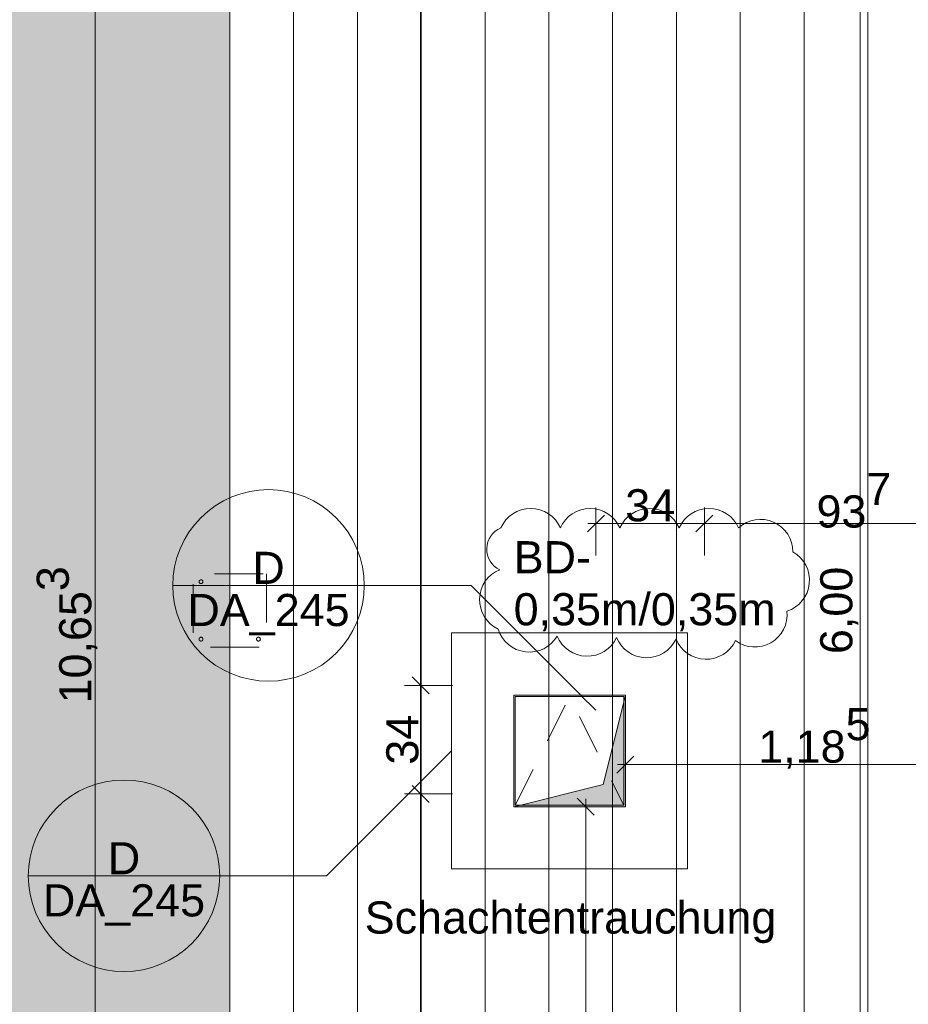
# Model space of a CAD drawing. Header units: metres. Extents: x -180 to 4, y -47 to 4.
# Tile 208 of 256: x -102.5 to -99.72, y -6.93 to -3.85. Entities that reach past the tile are written whole.
import ezdxf

# ---------------------------------------------------------------- set-up
doc = ezdxf.new("R2010")
doc.units = ezdxf.units.M
doc.header["$LTSCALE"] = 0.05
doc.header["$PDMODE"] = 1
doc.header["$PDSIZE"] = -2
doc.linetypes.add('ISO-02 Strichlinie', pattern=[3.81, 3.048, -0.762])
doc.linetypes.add('VW-02 Strichlinie mittel', pattern=[3.5, 2.5, -1])
doc.layers.get('0').update_dxf_attribs({"lineweight": 25})
for name, color, linetype, lineweight, true_color in [('30 -35 Decken- 11 Bodendurchbruch', 7, 'Continuous', 15, 0x599559), ('70 -72 Beschriftung- 1 Beschriftung allgemein', 7, 'Continuous', 9, 0xff6633), ('70 -72 Beschriftung- 7 Detailverweise', 7, 'Continuous', 9, 0x00dd00), ('70 -76 Bemaßung- 2 Allgemein', 7, 'Continuous', 5, 0x6666cc), ('70 -77 Revision- 2 Wolken', 7, 'Continuous', 18, 0x944cff), ('CW-Unsichtbar', 7, 'Continuous', 9, 0x599559)]:
    doc.layers.add(name, color=color, linetype=linetype, lineweight=lineweight, true_color=true_color)
for name, color, linetype, lineweight in [('40 -43 Lüftungsanlagen - Entrauchung', 7, 'Continuous', 9), ('60- 61 allgemeine Ausstattung- 4 Terrassen', 7, 'Continuous', 9), ('Keine', 7, 'Continuous', 9)]:
    doc.layers.add(name, color=color, linetype=linetype, lineweight=lineweight)
doc.styles.add('Arial', font='arial.ttf')
doc.dimstyles.new('k+k 1_50', dxfattribs={"dimtxt": 0.075516, "dimasz": 0.05302, "dimexe": 0.05, "dimexo": 0.15, "dimgap": 0.01, "dimtad": 1, "dimdec": 3, "dimtxsty": 'Arial', "dimblk": 'VW_SLASH', "dimblk1": 'VW_SLASH', "dimblk2": 'VW_SLASH', "dimcen": 0, "dimdle": 0.05, "dimadec": 3, "dimazin": 0, "dimtfac": 0.75, "dimtdec": 3, "dimtix": 1, "dimtmove": 0, "dimatfit": 0, "dimldrblk": 'VW_SLASH-1', "dimfxl": 0.125, "dimfxlon": 1, "dimfrac": 2, "dimtolj": 1, "dimarcsym": 0})
doc.dimstyles.new('k+k_klein', dxfattribs={"dimtxt": 0.075516, "dimasz": 0.05302, "dimexe": 0.05, "dimexo": 0.15, "dimgap": 0.005, "dimtad": 1, "dimdec": 3, "dimtxsty": 'Arial', "dimblk": 'VW_SLASH-2', "dimblk1": 'VW_SLASH-2', "dimblk2": 'VW_SLASH-2', "dimcen": 0, "dimdle": 0.025, "dimadec": 3, "dimazin": 0, "dimtfac": 0.75, "dimtdec": 3, "dimtix": 1, "dimtmove": 0, "dimatfit": 0, "dimldrblk": 'VW_FILLEDARROW', "dimfxl": 0.1, "dimfxlon": 1, "dimfrac": 2, "dimtolj": 1, "dimarcsym": 0})

# ---------------------------------------------------------------- blocks, each defined once
blk = doc.blocks.new('Gruppe-376')
at = {"layer": '70 -72 Beschriftung- 1 Beschriftung allgemein', "insert": (-100.1328, -6.6087), "char_height": 0.100689, "attachment_point": 3, "rotation": 0, "line_spacing_factor": 0.970891, "style": 'Arial'}
blk.add_mtext('Schachtentrauchung', dxfattribs=at)
at = {"color": 255, "linetype": 'Continuous', "lineweight": 9}
blk.add_wipeout([(-101.151, -5.767), (-100.411, -5.767), (-100.411, -6.507), (-101.151, -6.507)], dxfattribs=at).dxf.layer = '40 -43 Lüftungsanlagen - Entrauchung'
at = {"layer": '40 -43 Lüftungsanlagen - Entrauchung', "color": 7, "linetype": 'Continuous', "lineweight": 9, "flags": 128}
blk.add_lwpolyline([(-101.151, -5.767), (-100.411, -5.767), (-100.411, -6.507), (-101.151, -6.507)], close=True, dxfattribs=at)
at = {"color": 255}
blk.add_wipeout([(-100.951, -5.967), (-100.611, -5.967), (-100.611, -6.307), (-100.951, -6.307)], dxfattribs=at).dxf.layer = '40 -43 Lüftungsanlagen - Entrauchung'
at = {"layer": '40 -43 Lüftungsanlagen - Entrauchung', "color": 252, "true_color": 0x888888, "flags": 128}
blk.add_lwpolyline([(-100.951, -5.967), (-100.611, -5.967), (-100.611, -6.307), (-100.951, -6.307)], close=True, dxfattribs=at)
at = {"layer": '40 -43 Lüftungsanlagen - Entrauchung', "color": 7, "linetype": 'VW-02 Strichlinie mittel', "lineweight": 9, "flags": 128}
blk.add_lwpolyline([(-100.951, -6.307), (-100.781, -5.967), (-100.611, -6.307)], dxfattribs=at)
blk = doc.blocks.new('VW_SLASH-2')
at = {"color": 0, "linetype": 'ByBlock', "lineweight": -2, "transparency": 16777216}
blk.add_line((0.472, 0), (-1, 0), dxfattribs=at)
at = {"color": 0, "lineweight": 5, "transparency": 16777216, "flags": 128}
blk.add_lwpolyline([(0.5, 0.5), (-0.5, -0.5)], dxfattribs=at)
blk = doc.blocks.new('*D864')
at = {"layer": '70 -76 Bemaßung- 2 Allgemein', "color": 0, "lineweight": -2}
for p, q in [((-100.6981, -5.5248), (-100.6981, -5.3748)), ((-100.3581, -5.5248), (-100.3581, -5.3748)), ((-100.4111, -5.4248), (-100.6451, -5.4248))]:
    blk.add_line(p, q, dxfattribs=at)
at = {"layer": 'Defpoints', "color": 0}
for p in [(-100.6981, -5.4248), (-100.6981, -5.932), (-100.3581, -5.932)]:
    blk.add_point(p, dxfattribs=at)
at = {"layer": '70 -76 Bemaßung- 2 Allgemein', "color": 0, "lineweight": -2, "xscale": 0.05302001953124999, "yscale": 0.05302001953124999, "zscale": 0.05302001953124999, "rotation": 180}
blk.add_blockref('VW_SLASH-2', (-100.6981, -5.4248), dxfattribs=at)
at = {"layer": '70 -76 Bemaßung- 2 Allgemein', "color": 0, "lineweight": -2, "xscale": 0.05302001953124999, "yscale": 0.05302001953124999, "zscale": 0.05302001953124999}
blk.add_blockref('VW_SLASH-2', (-100.3581, -5.4248), dxfattribs=at)
at = {"layer": '70 -76 Bemaßung- 2 Allgemein', "color": 0, "insert": (-100.5281, -5.3684), "char_height": 0.10069, "attachment_point": 5, "style": 'Arial'}
blk.add_mtext('\\A1;34', dxfattribs=at)
blk = doc.blocks.new('VW_FILLEDARROW')
at = {"linetype": 'Continuous', "lineweight": 0, "transparency": 16777216}
blk.add_hatch(color=0, dxfattribs=at).paths.add_polyline_path([(-2.829, 0.758), (0, 0), (-2.829, -0.758)])
at = {"color": 0, "lineweight": 5, "transparency": 16777216, "flags": 128}
blk.add_lwpolyline([(-2.829, 0.758), (0, 0), (-2.829, -0.758)], close=True, dxfattribs=at)
blk = doc.blocks.new('*D865')
at = {"layer": '70 -76 Bemaßung- 2 Allgemein', "color": 0, "lineweight": -2}
for p, q in [((-100.3581, -5.5248), (-100.3581, -5.3748)), ((-99.421, -5.4865), (-99.421, -5.3748)), ((-99.474, -5.4248), (-100.3051, -5.4248))]:
    blk.add_line(p, q, dxfattribs=at)
at = {"layer": 'Defpoints', "color": 0}
for p in [(-100.3581, -5.4248), (-99.421, -5.6365), (-100.3581, -5.932)]:
    blk.add_point(p, dxfattribs=at)
at = {"layer": '70 -76 Bemaßung- 2 Allgemein', "color": 0, "lineweight": -2, "xscale": 0.05302001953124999, "yscale": 0.05302001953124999, "zscale": 0.05302001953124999, "rotation": 180}
blk.add_blockref('VW_SLASH-2', (-100.3581, -5.4248), dxfattribs=at)
at = {"layer": '70 -76 Bemaßung- 2 Allgemein', "color": 0, "lineweight": -2, "xscale": 0.05302001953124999, "yscale": 0.05302001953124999, "zscale": 0.05302001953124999}
blk.add_blockref('VW_SLASH-2', (-99.421, -5.4248), dxfattribs=at)
at = {"layer": '70 -76 Bemaßung- 2 Allgemein', "color": 0, "insert": (-99.8896, -5.3525), "char_height": 0.100689, "attachment_point": 5, "style": 'Arial'}
blk.add_mtext('\\A1;93\\S7^ ;', dxfattribs=at)
blk = doc.blocks.new('Gruppe-844')
at = {"layer": '70 -72 Beschriftung- 7 Detailverweise'}
blk.add_line((-0.335, 0), (-0.935, 0), dxfattribs=at)
at = {"layer": '70 -72 Beschriftung- 7 Detailverweise', "flags": 128}
blk.add_lwpolyline([(-0.335, 0), (-0.3364, -0.0294), (-0.3408, -0.0585), (-0.3479, -0.0871), (-0.3578, -0.1148), (-0.3704, -0.1414), (-0.3856, -0.1667), (-0.4031, -0.1903), (-0.4229, -0.2121), (-0.4447, -0.2319), (-0.4683, -0.2494), (-0.4936, -0.2646), (-0.5202, -0.2772), (-0.5479, -0.2871), (-0.5765, -0.2942), (-0.6056, -0.2986), (-0.635, -0.3), (-0.6644, -0.2986), (-0.6935, -0.2942), (-0.7221, -0.2871), (-0.7498, -0.2772), (-0.7764, -0.2646), (-0.8017, -0.2494), (-0.8253, -0.2319), (-0.8471, -0.2121), (-0.8669, -0.1903), (-0.8844, -0.1667), (-0.8996, -0.1414), (-0.9122, -0.1148), (-0.9221, -0.0871), (-0.9292, -0.0585), (-0.9336, -0.0294), (-0.935, 0), (-0.9336, 0.0294), (-0.9292, 0.0585), (-0.9221, 0.0871), (-0.9122, 0.1148), (-0.8996, 0.1414), (-0.8844, 0.1667), (-0.8669, 0.1903), (-0.8471, 0.2121), (-0.8253, 0.2319), (-0.8017, 0.2494), (-0.7764, 0.2646), (-0.7498, 0.2772), (-0.7221, 0.2871), (-0.6935, 0.2942), (-0.6644, 0.2986), (-0.635, 0.3), (-0.6056, 0.2986), (-0.5765, 0.2942), (-0.5479, 0.2871), (-0.5202, 0.2772), (-0.4936, 0.2646), (-0.4683, 0.2494), (-0.4447, 0.2319), (-0.4229, 0.2121), (-0.4031, 0.1903), (-0.3856, 0.1667), (-0.3704, 0.1414), (-0.3578, 0.1148), (-0.3479, 0.0871), (-0.3408, 0.0585), (-0.3364, 0.0294)], close=True, dxfattribs=at)
at = {"layer": '70 -72 Beschriftung- 7 Detailverweise'}
blk.add_point((-0.635, 0), dxfattribs=at)
at = {"layer": '70 -72 Beschriftung- 7 Detailverweise', "line_spacing_factor": 0.96878, "style": 'Arial'}
for s, insert, char_height, attachment_point in [('D', (-0.635, 0.0046), 0.1007, 8), ('DA_245', (-0.635, -0.0267), 0.10069, 2)]:
    blk.add_mtext(s, dxfattribs=dict(at, insert=insert, char_height=char_height, attachment_point=attachment_point))
blk = doc.blocks.new('Referenzmarkierung-44')
at = {"layer": '70 -72 Beschriftung- 7 Detailverweise', "transparency": 33554687}
for q in [(-0.635, 0), (0.3913, -0.3913)]:
    blk.add_line((0, 0), q, dxfattribs=at)
at = {"layer": '70 -72 Beschriftung- 7 Detailverweise', "color": 7, "transparency": 33554687}
blk.add_blockref('Gruppe-844', (0, 0), dxfattribs=at)
blk = doc.blocks.new('Gruppe-1365')
at = {"layer": '30 -35 Decken- 11 Bodendurchbruch', "linetype": 'Continuous', "lineweight": 0}
blk.add_hatch(color=85, dxfattribs=at).paths.add_polyline_path([(-0.175, -0.175), (0.175, -0.175), (0.175, 0.175), (0.105, -0.105)])
at = {"layer": '30 -35 Decken- 11 Bodendurchbruch', "flags": 128}
blk.add_lwpolyline([(-0.175, -0.175), (0.175, -0.175), (0.175, 0.175), (0.105, -0.105)], close=True, dxfattribs=at)
blk = doc.blocks.new('Gruppe-1366')
at = {"layer": '30 -35 Decken- 11 Bodendurchbruch', "flags": 128}
blk.add_lwpolyline([(-0.175, -0.175), (-0.175, 0.175), (0.175, 0.175), (0.105, -0.105)], close=True, dxfattribs=at)
blk = doc.blocks.new('Gruppe-1367')
at = {"layer": '30 -35 Decken- 11 Bodendurchbruch', "insert": (-0.175, 0.3746), "char_height": 0.100689, "attachment_point": 7, "line_spacing_factor": 0.970891, "style": 'Arial'}
blk.add_mtext('BD- \\P0,35m/0,35m', dxfattribs=at)
blk = doc.blocks.new('Gruppe-1368')
at = {"layer": '30 -35 Decken- 11 Bodendurchbruch', "color": 7, "transparency": 33554687}
blk.add_blockref('Gruppe-1367', (0, 0), dxfattribs=at)
at = {"layer": '30 -35 Decken- 11 Bodendurchbruch'}
for name in ['Gruppe-1365', 'Gruppe-1366']:
    blk.add_blockref(name, (0, 0), dxfattribs=at)
blk = doc.blocks.new('Schlitze Durchbr (2D)-28')
at = {"layer": 'CW-Unsichtbar', "linetype": 'Continuous', "lineweight": 5, "transparency": 33554687}
for p in [(-0.175, 0), (0.175, 0)]:
    blk.add_point(p, dxfattribs=at)
at = {"layer": '30 -35 Decken- 11 Bodendurchbruch', "color": 7, "transparency": 33554687}
blk.add_blockref('Gruppe-1368', (0, 0), dxfattribs=at)
at = {"layer": '30 -35 Decken- 11 Bodendurchbruch', "color": 0, "flags": 1}
for tag in ['prm0_value', 'prm1_value', 'prm2_value', 'prm3_value', 'prm4_value', 'prm5_value', 'prm6_value', 'prm7_value', 'IFC_UUID', 'instanceID', 'prm0_name', 'prm0_type', 'prm1_name', 'prm1_type', 'prm2_name', 'prm2_type', 'prm3_name', 'prm3_type', 'prm4_name', 'prm4_type', 'prm5_name', 'prm5_type', 'prm6_name', 'prm6_type', 'prm7_name', 'prm7_type']:
    blk.add_attdef(tag, (-100.956, -6.312), '', height=0.00018, dxfattribs=at)
blk = doc.blocks.new('Änderungswolke-30')
at = {"layer": '70 -77 Revision- 2 Wolken', "transparency": 33554687, "flags": 128}
blk.add_lwpolyline([(-1.25, 0.3775, -0.298217), (-1.1569, 0.4385, -0.298217), (-1.0638, 0.3775, -0.298217), (-0.9706, 0.4385, -0.298217), (-0.8775, 0.3775, -0.298217), (-0.7844, 0.4385, -0.298217), (-0.6913, 0.3775, -0.298217), (-0.5982, 0.4385, -0.298217), (-0.5051, 0.3775, -0.298217), (-0.3952, 0.3956, -0.298217), (-0.3347, 0.3022, -0.298217), (-0.2834, 0.2035, -0.298217), (-0.3534, 0.1169, -0.298217), (-0.4041, 0.0178, -0.298217), (-0.5151, 0.0246, -0.298217), (-0.6098, -0.0339, -0.298217), (-0.7013, 0.0294, -0.298217), (-0.796, -0.0291, -0.298217), (-0.8875, 0.0342, -0.298217), (-0.9822, -0.0243, -0.298217), (-1.0737, 0.039, -0.298217), (-1.1732, -0.0107, -0.298217), (-1.2586, 0.0606, -0.298217), (-1.317, 0.1554, -0.298217), (-1.2536, 0.2468, -0.298217), (-1.2946, 0.3133, -0.298217), (-1.25, 0.3775)], format="xyb", close=True, dxfattribs=at)
blk = doc.blocks.new('Gruppe-1379')
at = {"layer": 'Keine', "color": 7, "linetype": 'ISO-02 Strichlinie', "lineweight": 9, "transparency": 33554687, "flags": 128}
for points in [[(-101.731, -5.582), (-101.731, -5.812), (-101.961, -5.812), (-101.961, -5.582)], [(-101.936, -5.613), (-101.9366, -5.613), (-101.9372, -5.6129), (-101.9377, -5.6128), (-101.9383, -5.6126), (-101.9388, -5.6123), (-101.9393, -5.612), (-101.9398, -5.6117), (-101.9402, -5.6113), (-101.9406, -5.6108), (-101.941, -5.6104), (-101.9413, -5.6099), (-101.9415, -5.6093), (-101.9417, -5.6088), (-101.9419, -5.6082), (-101.942, -5.6076), (-101.942, -5.607), (-101.942, -5.6065), (-101.9419, -5.6059), (-101.9417, -5.6053), (-101.9415, -5.6047), (-101.9413, -5.6042), (-101.941, -5.6037), (-101.9406, -5.6032), (-101.9402, -5.6028), (-101.9398, -5.6024), (-101.9393, -5.6021), (-101.9388, -5.6018), (-101.9383, -5.6015), (-101.9377, -5.6013), (-101.9372, -5.6012), (-101.9366, -5.6011), (-101.936, -5.601), (-101.9354, -5.6011), (-101.9348, -5.6012), (-101.9343, -5.6013), (-101.9337, -5.6015), (-101.9332, -5.6018), (-101.9327, -5.6021), (-101.9322, -5.6024), (-101.9318, -5.6028), (-101.9314, -5.6032), (-101.931, -5.6037), (-101.9307, -5.6042), (-101.9305, -5.6047), (-101.9303, -5.6053), (-101.9301, -5.6059), (-101.93, -5.6065), (-101.93, -5.607), (-101.93, -5.6076), (-101.9301, -5.6082), (-101.9303, -5.6088), (-101.9305, -5.6093), (-101.9307, -5.6099), (-101.931, -5.6104), (-101.9314, -5.6108), (-101.9318, -5.6113), (-101.9322, -5.6117), (-101.9327, -5.612), (-101.9332, -5.6123), (-101.9337, -5.6126), (-101.9343, -5.6128), (-101.9348, -5.6129), (-101.9354, -5.613)], [(-101.756, -5.613), (-101.7566, -5.613), (-101.7572, -5.6129), (-101.7577, -5.6128), (-101.7583, -5.6126), (-101.7588, -5.6123), (-101.7593, -5.612), (-101.7598, -5.6117), (-101.7602, -5.6113), (-101.7606, -5.6108), (-101.761, -5.6104), (-101.7613, -5.6099), (-101.7615, -5.6093), (-101.7617, -5.6088), (-101.7619, -5.6082), (-101.762, -5.6076), (-101.762, -5.607), (-101.762, -5.6065), (-101.7619, -5.6059), (-101.7617, -5.6053), (-101.7615, -5.6047), (-101.7613, -5.6042), (-101.761, -5.6037), (-101.7606, -5.6032), (-101.7602, -5.6028), (-101.7598, -5.6024), (-101.7593, -5.6021), (-101.7588, -5.6018), (-101.7583, -5.6015), (-101.7577, -5.6013), (-101.7572, -5.6012), (-101.7566, -5.6011), (-101.756, -5.601), (-101.7554, -5.6011), (-101.7548, -5.6012), (-101.7543, -5.6013), (-101.7537, -5.6015), (-101.7532, -5.6018), (-101.7527, -5.6021), (-101.7522, -5.6024), (-101.7518, -5.6028), (-101.7514, -5.6032), (-101.751, -5.6037), (-101.7507, -5.6042), (-101.7505, -5.6047), (-101.7503, -5.6053), (-101.7501, -5.6059), (-101.75, -5.6065), (-101.75, -5.607), (-101.75, -5.6076), (-101.7501, -5.6082), (-101.7503, -5.6088), (-101.7505, -5.6093), (-101.7507, -5.6099), (-101.751, -5.6104), (-101.7514, -5.6108), (-101.7518, -5.6113), (-101.7522, -5.6117), (-101.7527, -5.612), (-101.7532, -5.6123), (-101.7537, -5.6126), (-101.7543, -5.6128), (-101.7548, -5.6129), (-101.7554, -5.613)], [(-101.936, -5.793), (-101.9366, -5.793), (-101.9372, -5.7929), (-101.9377, -5.7928), (-101.9383, -5.7926), (-101.9388, -5.7923), (-101.9393, -5.792), (-101.9398, -5.7917), (-101.9402, -5.7913), (-101.9406, -5.7908), (-101.941, -5.7904), (-101.9413, -5.7899), (-101.9415, -5.7893), (-101.9417, -5.7888), (-101.9419, -5.7882), (-101.942, -5.7876), (-101.942, -5.787), (-101.942, -5.7865), (-101.9419, -5.7859), (-101.9417, -5.7853), (-101.9415, -5.7847), (-101.9413, -5.7842), (-101.941, -5.7837), (-101.9406, -5.7832), (-101.9402, -5.7828), (-101.9398, -5.7824), (-101.9393, -5.7821), (-101.9388, -5.7818), (-101.9383, -5.7815), (-101.9377, -5.7813), (-101.9372, -5.7812), (-101.9366, -5.7811), (-101.936, -5.781), (-101.9354, -5.7811), (-101.9348, -5.7812), (-101.9343, -5.7813), (-101.9337, -5.7815), (-101.9332, -5.7818), (-101.9327, -5.7821), (-101.9322, -5.7824), (-101.9318, -5.7828), (-101.9314, -5.7832), (-101.931, -5.7837), (-101.9307, -5.7842), (-101.9305, -5.7847), (-101.9303, -5.7853), (-101.9301, -5.7859), (-101.93, -5.7865), (-101.93, -5.787), (-101.93, -5.7876), (-101.9301, -5.7882), (-101.9303, -5.7888), (-101.9305, -5.7893), (-101.9307, -5.7899), (-101.931, -5.7904), (-101.9314, -5.7908), (-101.9318, -5.7913), (-101.9322, -5.7917), (-101.9327, -5.792), (-101.9332, -5.7923), (-101.9337, -5.7926), (-101.9343, -5.7928), (-101.9348, -5.7929), (-101.9354, -5.793)], [(-101.756, -5.793), (-101.7566, -5.793), (-101.7572, -5.7929), (-101.7577, -5.7928), (-101.7583, -5.7926), (-101.7588, -5.7923), (-101.7593, -5.792), (-101.7598, -5.7917), (-101.7602, -5.7913), (-101.7606, -5.7908), (-101.761, -5.7904), (-101.7613, -5.7899), (-101.7615, -5.7893), (-101.7617, -5.7888), (-101.7619, -5.7882), (-101.762, -5.7876), (-101.762, -5.787), (-101.762, -5.7865), (-101.7619, -5.7859), (-101.7617, -5.7853), (-101.7615, -5.7847), (-101.7613, -5.7842), (-101.761, -5.7837), (-101.7606, -5.7832), (-101.7602, -5.7828), (-101.7598, -5.7824), (-101.7593, -5.7821), (-101.7588, -5.7818), (-101.7583, -5.7815), (-101.7577, -5.7813), (-101.7572, -5.7812), (-101.7566, -5.7811), (-101.756, -5.781), (-101.7554, -5.7811), (-101.7548, -5.7812), (-101.7543, -5.7813), (-101.7537, -5.7815), (-101.7532, -5.7818), (-101.7527, -5.7821), (-101.7522, -5.7824), (-101.7518, -5.7828), (-101.7514, -5.7832), (-101.751, -5.7837), (-101.7507, -5.7842), (-101.7505, -5.7847), (-101.7503, -5.7853), (-101.7501, -5.7859), (-101.75, -5.7865), (-101.75, -5.787), (-101.75, -5.7876), (-101.7501, -5.7882), (-101.7503, -5.7888), (-101.7505, -5.7893), (-101.7507, -5.7899), (-101.751, -5.7904), (-101.7514, -5.7908), (-101.7518, -5.7913), (-101.7522, -5.7917), (-101.7527, -5.792), (-101.7532, -5.7923), (-101.7537, -5.7926), (-101.7543, -5.7928), (-101.7548, -5.7929), (-101.7554, -5.793)]]:
    blk.add_lwpolyline(points, close=True, dxfattribs=at)
blk = doc.blocks.new('VW_SLASH')
at = {"color": 0, "linetype": 'ByBlock', "lineweight": -2, "transparency": 16777216}
blk.add_line((0.943, 0), (-1, 0), dxfattribs=at)
at = {"color": 0, "lineweight": 20, "transparency": 16777216, "flags": 128}
blk.add_lwpolyline([(0.5, 0.5), (-0.5, -0.5)], dxfattribs=at)
blk = doc.blocks.new('*D2290')
at = {"layer": '70 -76 Bemaßung- 2 Allgemein', "color": 0, "lineweight": -2}
for p, q in [((-102.143, -0.447), (-102.318, -0.447)), ((-102.268, -11.047), (-102.268, -0.5001)), ((-102.143, -11.1), (-102.318, -11.1))]:
    blk.add_line(p, q, dxfattribs=at)
at = {"layer": 'Defpoints', "color": 0}
for p in [(-102.268, -0.447), (-99.1057, -0.447), (-98.57, -11.1)]:
    blk.add_point(p, dxfattribs=at)
at = {"layer": '70 -76 Bemaßung- 2 Allgemein', "color": 0, "lineweight": -2, "xscale": 0.05302001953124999, "yscale": 0.05302001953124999, "zscale": 0.05302001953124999}
for p, rotation in [((-102.268, -0.447), 90), ((-102.268, -11.1), 270)]:
    blk.add_blockref('VW_SLASH', p, dxfattribs=dict(at, rotation=rotation))
at = {"layer": '70 -76 Bemaßung- 2 Allgemein', "color": 0, "insert": (-102.3561, -5.7735), "char_height": 0.100689, "attachment_point": 5, "rotation": 90, "style": 'Arial'}
blk.add_mtext('\\A1;10,65\\S3^ ;', dxfattribs=at)
blk = doc.blocks.new('VW_SLASH-1')
at = {"color": 0, "linetype": 'ByBlock', "lineweight": -2, "transparency": 16777216}
blk.add_line((0.943, 0), (-1, 0), dxfattribs=at)
at = {"color": 0, "lineweight": 5, "transparency": 16777216, "flags": 128}
blk.add_lwpolyline([(0.5, 0.5), (-0.5, -0.5)], dxfattribs=at)
blk = doc.blocks.new('*D2352')
at = {"layer": '70 -76 Bemaßung- 2 Allgemein', "color": 0, "lineweight": -2}
for p, q in [((-101.1479, -0.447), (-101.2979, -0.447)), ((-101.2479, -5.879), (-101.2479, -0.5001)), ((-101.1479, -5.932), (-101.2979, -5.932))]:
    blk.add_line(p, q, dxfattribs=at)
at = {"layer": 'Defpoints', "color": 0}
for p in [(-101.2479, -0.447), (-100.969, -0.447), (-100.6981, -5.932)]:
    blk.add_point(p, dxfattribs=at)
at = {"layer": '70 -76 Bemaßung- 2 Allgemein', "color": 0, "lineweight": -2, "xscale": 0.05302001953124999, "yscale": 0.05302001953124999, "zscale": 0.05302001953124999}
for p, rotation in [((-101.2479, -0.447), 90), ((-101.2479, -5.932), 270)]:
    blk.add_blockref('VW_SLASH-2', p, dxfattribs=dict(at, rotation=rotation))
at = {"layer": '70 -76 Bemaßung- 2 Allgemein', "color": 0, "insert": (-101.3301, -3.1895), "char_height": 0.100689, "attachment_point": 5, "rotation": 90, "style": 'Arial'}
blk.add_mtext('\\A1;5,48\\S5^ ;', dxfattribs=at)
blk = doc.blocks.new('*D2353')
at = {"layer": '70 -76 Bemaßung- 2 Allgemein', "color": 0, "lineweight": -2}
for p, q in [((-101.1479, -5.932), (-101.2979, -5.932)), ((-101.2479, -6.219), (-101.2479, -5.985)), ((-101.1479, -6.272), (-101.2979, -6.272))]:
    blk.add_line(p, q, dxfattribs=at)
at = {"layer": 'Defpoints', "color": 0}
for p in [(-101.2479, -5.932), (-100.6981, -5.932), (-100.6981, -6.272)]:
    blk.add_point(p, dxfattribs=at)
at = {"layer": '70 -76 Bemaßung- 2 Allgemein', "color": 0, "lineweight": -2, "xscale": 0.05302001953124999, "yscale": 0.05302001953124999, "zscale": 0.05302001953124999}
for p, rotation in [((-101.2479, -5.932), 90), ((-101.2479, -6.272), 270)]:
    blk.add_blockref('VW_SLASH-2', p, dxfattribs=dict(at, rotation=rotation))
at = {"layer": '70 -76 Bemaßung- 2 Allgemein', "color": 0, "insert": (-101.3043, -6.102), "char_height": 0.10069, "attachment_point": 5, "rotation": 90, "style": 'Arial'}
blk.add_mtext('\\A1;34', dxfattribs=at)
blk = doc.blocks.new('*D2354')
at = {"layer": '70 -76 Bemaßung- 2 Allgemein', "color": 0, "lineweight": -2}
for p, q in [((-101.1479, -6.272), (-101.2979, -6.272)), ((-101.2479, -11.644), (-101.2479, -6.325)), ((-101.1479, -11.697), (-101.2979, -11.697))]:
    blk.add_line(p, q, dxfattribs=at)
at = {"layer": 'Defpoints', "color": 0}
for p in [(-101.2479, -6.272), (-100.6981, -6.272), (-100.8368, -11.697)]:
    blk.add_point(p, dxfattribs=at)
at = {"layer": '70 -76 Bemaßung- 2 Allgemein', "color": 0, "lineweight": -2, "xscale": 0.05302001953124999, "yscale": 0.05302001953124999, "zscale": 0.05302001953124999}
for p, rotation in [((-101.2479, -6.272), 90), ((-101.2479, -11.697), 270)]:
    blk.add_blockref('VW_SLASH-2', p, dxfattribs=dict(at, rotation=rotation))
at = {"layer": '70 -76 Bemaßung- 2 Allgemein', "color": 0, "insert": (-101.3301, -8.9845), "char_height": 0.100689, "attachment_point": 5, "rotation": 90, "style": 'Arial'}
blk.add_mtext('\\A1;5,42\\S5^ ;', dxfattribs=at)
blk = doc.blocks.new('*D2813')
at = {"layer": '70 -76 Bemaßung- 2 Allgemein', "color": 0, "lineweight": -2}
for p, q in [((-99.97, -2.697), (-99.82, -2.697)), ((-99.87, -8.644), (-99.87, -2.7501)), ((-99.97, -8.697), (-99.82, -8.697))]:
    blk.add_line(p, q, dxfattribs=at)
at = {"layer": 'Defpoints', "color": 0}
for p in [(-100.2425, -2.697), (-99.87, -2.697), (-100.2382, -8.697)]:
    blk.add_point(p, dxfattribs=at)
at = {"layer": '70 -76 Bemaßung- 2 Allgemein', "color": 0, "lineweight": -2, "xscale": 0.05302001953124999, "yscale": 0.05302001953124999, "zscale": 0.05302001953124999}
for p, rotation in [((-99.87, -2.697), 90), ((-99.87, -8.697), 270)]:
    blk.add_blockref('VW_SLASH-2', p, dxfattribs=dict(at, rotation=rotation))
at = {"layer": '70 -76 Bemaßung- 2 Allgemein', "color": 0, "insert": (-99.9355, -5.697), "char_height": 0.10069, "attachment_point": 5, "rotation": 90, "style": 'Arial'}
blk.add_mtext('\\A1;6,00', dxfattribs=at)
blk = doc.blocks.new('*D2842')
at = {"layer": '70 -76 Bemaßung- 2 Allgemein', "color": 0, "lineweight": -2}
for p, q in [((-100.606, -6.112), (-100.606, -6.23)), ((-99.421, -6.1525), (-99.421, -6.23)), ((-99.474, -6.18), (-100.553, -6.18))]:
    blk.add_line(p, q, dxfattribs=at)
at = {"layer": 'Defpoints', "color": 0}
for p in [(-100.606, -5.962), (-99.421, -6.0025), (-100.606, -6.18)]:
    blk.add_point(p, dxfattribs=at)
at = {"layer": '70 -76 Bemaßung- 2 Allgemein', "color": 0, "lineweight": -2, "xscale": 0.05302001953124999, "yscale": 0.05302001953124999, "zscale": 0.05302001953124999, "rotation": 180}
blk.add_blockref('VW_SLASH-2', (-100.606, -6.18), dxfattribs=at)
at = {"layer": '70 -76 Bemaßung- 2 Allgemein', "color": 0, "lineweight": -2, "xscale": 0.05302001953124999, "yscale": 0.05302001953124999, "zscale": 0.05302001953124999}
blk.add_blockref('VW_SLASH-2', (-99.421, -6.18), dxfattribs=at)
at = {"layer": '70 -76 Bemaßung- 2 Allgemein', "color": 0, "insert": (-100.0135, -6.0978), "char_height": 0.100689, "attachment_point": 5, "style": 'Arial'}
blk.add_mtext('\\A1;1,18\\S5^ ;', dxfattribs=at)
blk = doc.blocks.new('*D2843')
at = {"layer": '70 -76 Bemaßung- 2 Allgemein', "color": 0, "lineweight": -2}
for p, q in [((-100.756, -6.312), (-100.78, -6.312)), ((-100.73, -8.644), (-100.73, -6.3651)), ((-100.63, -8.697), (-100.78, -8.697))]:
    blk.add_line(p, q, dxfattribs=at)
at = {"layer": 'Defpoints', "color": 0}
for p in [(-100.73, -6.312), (-100.606, -6.312), (-100.2005, -8.697)]:
    blk.add_point(p, dxfattribs=at)
at = {"layer": '70 -76 Bemaßung- 2 Allgemein', "color": 0, "lineweight": -2, "xscale": 0.05302001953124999, "yscale": 0.05302001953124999, "zscale": 0.05302001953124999}
for p, rotation in [((-100.73, -6.312), 90), ((-100.73, -8.697), 270)]:
    blk.add_blockref('VW_SLASH-2', p, dxfattribs=dict(at, rotation=rotation))
at = {"layer": '70 -76 Bemaßung- 2 Allgemein', "color": 0, "insert": (-100.8122, -7.5045), "char_height": 0.100689, "attachment_point": 5, "rotation": 90, "style": 'Arial'}
blk.add_mtext('\\A1;2,38\\S5^ ;', dxfattribs=at)
blk = doc.blocks.new('Gruppe-1384')
at = {"color": 255, "linetype": 'ISO-02 Strichlinie', "lineweight": 5, "transparency": 33554483}
blk.add_wipeout([(-99.35099996, -11.10004198), (-99.35099996, -11.27704198), (-99.84099996, -11.27704198), (-99.84099996, -11.76704198), (-100.01799996, -11.76704198), (-100.01799996, -12.11704198), (-107.02059596, -12.11704198), (-107.02059596, -11.89704198), (-106.82099996, -11.89704198), (-106.82099996, -11.49704198), (-107.02059596, -11.49704198), (-107.02059596, -0.94704198), (-99.54599996, -0.94704198), (-99.54599996, -2.69704198), (-101.84599996, -2.69704198), (-101.84599996, -8.69704198), (-99.54599996, -8.69704198), (-99.54599996, -11.10004198)], dxfattribs=at).dxf.layer = '60- 61 allgemeine Ausstattung- 4 Terrassen'
at = {"layer": '60- 61 allgemeine Ausstattung- 4 Terrassen', "linetype": 'Continuous', "lineweight": 9, "transparency": 33554483}
h = blk.add_hatch(dxfattribs=at)
h.set_pattern_fill('Sand 1 sehr fein SRF', style=0, pattern_type=2)
h.set_pattern_definition([(-22, (-129.5485, -6.532042), (-0.018555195, 0.04226461), [0.000625, -0.061875]), (14, (-129.540251, -6.554718), (-0.037110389, -0.027832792), [0.000625, -0.030625]), (-3.77456, (-129.599014, -6.56915), (-0.01958604, 0.06597403), [0.00028186, -0.09367194]), (-68, (-129.42892, -6.50524), (0.1926424, 0.04408), [0.00028125, -0.09346875]), (96, (-129.562934, -6.596983), (-0.036105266, -0.06319548), [0.0005625, -0.0931875]), (132, (-129.5351, -6.57328), (0.040202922, 0.004123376), [0.0003125, -0.0621875]), (-17, (-129.567055, -6.55678), (0.0930531, 0.02892868), [0.000625, -0.061875]), (-145, (-129.5619, -6.551625), (0.06266964, -0.04009224), [0.000625, -0.061875]), (-137, (-129.57633, -6.548533), (0.0494443, -0.02123569), [0.000625, -0.061875])])
h.paths.add_polyline_path([(-99.84099996, -11.27704198), (-99.35099996, -11.27704198), (-99.35099996, -11.10004198), (-99.54599996, -11.10004198), (-99.54599996, -8.69704198), (-101.84599996, -8.69704198), (-101.84599996, -2.69704198), (-99.54599996, -2.69704198), (-99.54599996, -0.94704198), (-159.62399996, -0.94704198), (-159.62399996, -2.69704198), (-155.87399996, -2.69704198), (-155.87399996, -8.69704198), (-159.62399996, -8.69704198), (-159.62399996, -11.62704198), (-159.80099996, -11.62704198), (-159.80099996, -12.11704198), (-100.01799996, -12.11704198), (-100.01799996, -11.76704198), (-99.84099996, -11.76704198)])
h.paths.add_polyline_path([(-152.82099996, -11.49704198), (-152.42099996, -11.49704198), (-152.42099996, -11.89704198), (-152.82099996, -11.89704198)])
h.paths.add_polyline_path([(-107.22099996, -11.49704198), (-106.82099996, -11.49704198), (-106.82099996, -11.89704198), (-107.22099996, -11.89704198)])
h.paths.add_polyline_path([(-114.82099996, -11.49704198), (-114.42099996, -11.49704198), (-114.42099996, -11.89704198), (-114.82099996, -11.89704198)])
h.paths.add_polyline_path([(-122.42099996, -11.49704198), (-122.02099996, -11.49704198), (-122.02099996, -11.89704198), (-122.42099996, -11.89704198)])
h.paths.add_polyline_path([(-130.02099996, -11.49704198), (-129.62099996, -11.49704198), (-129.62099996, -11.89704198), (-130.02099996, -11.89704198)])
h.paths.add_polyline_path([(-137.62099996, -11.49704198), (-137.22099996, -11.49704198), (-137.22099996, -11.89704198), (-137.62099996, -11.89704198)])
h.paths.add_polyline_path([(-145.22099996, -11.49704198), (-144.82099996, -11.49704198), (-144.82099996, -11.89704198), (-145.22099996, -11.89704198)])
at = {"layer": '70 -72 Beschriftung- 7 Detailverweise'}
blk.add_line((-101.87734095, -6.52838297), (-102.47734095, -6.52838297), dxfattribs=at)
at = {"layer": '70 -72 Beschriftung- 7 Detailverweise', "transparency": 33554687}
blk.add_line((-101.54234095, -6.52838297), (-102.17734095, -6.52838297), dxfattribs=at)
at = {"layer": '70 -72 Beschriftung- 7 Detailverweise', "flags": 128}
blk.add_lwpolyline([(-101.87734095, -6.52838297), (-101.87878553, -6.55778811), (-101.88310537, -6.58691006), (-101.89025885, -6.61546837), (-101.90017709, -6.643188), (-101.91276457, -6.66980199), (-101.92790007, -6.69505404), (-101.94543781, -6.71870095), (-101.96520892, -6.740515), (-101.98702296, -6.7602861), (-102.01066988, -6.77782385), (-102.03592193, -6.79295935), (-102.06253592, -6.80554683), (-102.09025555, -6.81546507), (-102.11881385, -6.82261855), (-102.14793581, -6.82693839), (-102.17734095, -6.82838297), (-102.20674609, -6.82693839), (-102.23586805, -6.82261855), (-102.26442635, -6.81546507), (-102.29214598, -6.80554683), (-102.31875997, -6.79295935), (-102.34401202, -6.77782385), (-102.36765893, -6.7602861), (-102.38947298, -6.740515), (-102.40924409, -6.71870095), (-102.42678183, -6.69505404), (-102.44191733, -6.66980199), (-102.45450481, -6.643188), (-102.46442305, -6.61546837), (-102.47157653, -6.58691006), (-102.47589637, -6.55778811), (-102.47734095, -6.52838297), (-102.47589637, -6.49897783), (-102.47157653, -6.46985587), (-102.46442305, -6.44129756), (-102.45450481, -6.41357794), (-102.44191733, -6.38696395), (-102.42678183, -6.3617119), (-102.40924409, -6.33806498), (-102.38947298, -6.31625093), (-102.36765893, -6.29647983), (-102.34401202, -6.27894208), (-102.31875997, -6.26380659), (-102.29214598, -6.25121911), (-102.26442635, -6.24130087), (-102.23586805, -6.23414738), (-102.20674609, -6.22982755), (-102.17734095, -6.22838297), (-102.14793581, -6.22982755), (-102.11881385, -6.23414738), (-102.09025555, -6.24130087), (-102.06253592, -6.25121911), (-102.03592193, -6.26380659), (-102.01066988, -6.27894208), (-101.98702296, -6.29647983), (-101.96520892, -6.31625093), (-101.94543781, -6.33806498), (-101.92790007, -6.3617119), (-101.91276457, -6.38696395), (-101.90017709, -6.41357794), (-101.89025885, -6.44129756), (-101.88310537, -6.46985587), (-101.87878553, -6.49897783)], close=True, dxfattribs=at)
at = {"layer": '70 -72 Beschriftung- 7 Detailverweise'}
blk.add_point((-102.17734095, -6.52838297), dxfattribs=at)
at = {"layer": '70 -72 Beschriftung- 1 Beschriftung allgemein', "color": 7}
blk.add_blockref('Gruppe-1379', (0, 0), dxfattribs=at)
at = {"layer": '70 -72 Beschriftung- 7 Detailverweise', "line_spacing_factor": 0.96878, "style": 'Arial'}
for s, insert, char_height, attachment_point in [('D', (-102.17734095, -6.52379686), 0.10068866, 8), ('DA_245', (-102.17734095, -6.55504709), 0.100688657, 2)]:
    blk.add_mtext(s, dxfattribs=dict(at, insert=insert, char_height=char_height, attachment_point=attachment_point))
at = {"layer": '60- 61 allgemeine Ausstattung- 4 Terrassen', "color": 7}
blk.add_blockref('Gruppe-376', (0, 0), dxfattribs=at)
at = {"layer": '60- 61 allgemeine Ausstattung- 4 Terrassen', "linetype": 'Continuous', "lineweight": 9, "transparency": 33554495}
h = blk.add_hatch(dxfattribs=at)
h.set_pattern_fill('Dämmstoff v 2mm SRF', style=0, pattern_type=2)
h.set_pattern_definition([(90, (-101.846, -2.69704), (0.2, 0), [])])
h.paths.add_polyline_path([(-101.84599996, -2.69704198), (-99.54599996, -2.69704198), (-99.54599996, -8.69704198), (-101.84599996, -8.69704198)])
at = {"layer": '60- 61 allgemeine Ausstattung- 4 Terrassen', "color": 252, "linetype": 'Continuous', "true_color": 0x888888, "flags": 128}
blk.add_lwpolyline([(-101.84599996, -2.69704198), (-99.54599996, -2.69704198), (-99.54599996, -8.69704198), (-101.84599996, -8.69704198)], close=True, dxfattribs=at)
at = {"layer": '70 -72 Beschriftung- 7 Detailverweise', "transparency": 33554687}
blk.add_line((-101.54234095, -6.52838297), (-101.15099996, -6.13704198), dxfattribs=at)
at = {"layer": '30 -35 Decken- 11 Bodendurchbruch'}
blk.add_blockref('Schlitze Durchbr (2D)-28', (-100.78099996, -6.13704198), dxfattribs=at)
at = {"layer": '70 -72 Beschriftung- 7 Detailverweise'}
blk.add_blockref('Referenzmarkierung-44', (-101.08945316, -5.61869968), dxfattribs=at)
at = {"layer": '70 -77 Revision- 2 Wolken'}
blk.add_blockref('Änderungswolke-30', (-99.74594098, -5.81619358), dxfattribs=at)
at = {"layer": '70 -76 Bemaßung- 2 Allgemein'}
for base, p1, p2, text, picture, middle in [((-100.69811217, -5.4248196), (-100.35811217, -5.93200088), (-100.69811217, -5.93200088), '34', '*D864', (-100.52811217, -5.36841804)), ((-100.35811217, -5.4248196), (-99.42099996, -5.63648532), (-100.35811217, -5.93200088), '93\\S7^ ;', '*D865', (-99.88955607, -5.35249245))]:
    dim = blk.add_linear_dim(base=base, p1=p1, p2=p2, text=text, dimstyle='k+k_klein', override={"dimtxt": 0.100689, "dimgap": 0.005, "dimpost": '<>', "dimtxsty": 'Arial', "dimtmove": 2}, dxfattribs=at)
    dim.commit()
    dim.dimension.update_dxf_attribs({"geometry": picture, "text_midpoint": middle})
blk = doc.blocks.new('_Dach_2D (2D)')
at = {"layer": '60- 61 allgemeine Ausstattung- 4 Terrassen', "color": 7}
blk.add_blockref('Gruppe-1384', (0, 0), dxfattribs=at)
blk = doc.blocks.new('Gruppe-1917')
at = {"layer": '70 -76 Bemaßung- 2 Allgemein'}
dim = blk.add_linear_dim(base=(-102.26799996, -0.44704198), p1=(-98.57, -11.10004198), p2=(-99.10570281, -0.44704198), angle=270, text='10,65\\S3^ ;', dimstyle='k+k 1_50', override={"dimtxt": 0.100689, "dimgap": 0.01, "dimdec": 8, "dimpost": '<>', "dimtxsty": 'Arial', "dimtmove": 2}, dxfattribs=at)
dim.commit()
dim.dimension.update_dxf_attribs({"geometry": '*D2290', "text_midpoint": (-102.3561008, -5.77354198)})
blk = doc.blocks.new('Gruppe-1932')
at = {"layer": '70 -76 Bemaßung- 2 Allgemein'}
for base, p1, p2, text, picture, middle in [((-101.2479, -0.447), (-100.6981, -5.932), (-100.969, -0.447), '5,48\\S5^ ;', '*D2352', (-101.3301, -3.1895)), ((-101.2479, -5.932), (-100.6981, -6.272), (-100.6981, -5.932), '34', '*D2353', (-101.3043, -6.102)), ((-101.2479, -6.272), (-100.8368, -11.697), (-100.6981, -6.272), '5,42\\S5^ ;', '*D2354', (-101.3301, -8.9845))]:
    dim = blk.add_linear_dim(base=base, p1=p1, p2=p2, angle=270, text=text, dimstyle='k+k_klein', override={"dimtxt": 0.100689, "dimgap": 0.005, "dimpost": '<>', "dimtxsty": 'Arial', "dimtmove": 2}, dxfattribs=at)
    dim.commit()
    dim.dimension.update_dxf_attribs({"geometry": picture, "text_midpoint": middle})
blk = doc.blocks.new('_Dach_2D Bemaßung_ Beschriftung (2D)')
at = {"layer": '70 -76 Bemaßung- 2 Allgemein'}
for name in ['Gruppe-1917', 'Gruppe-1932']:
    blk.add_blockref(name, (0, 0), dxfattribs=at)
for base, p1, p2, text, picture, middle in [((-99.87, -2.69704198), (-100.23822527, -8.69704198), (-100.24248451, -2.69704198), '6,00', '*D2813', (-99.93546354, -5.69704198)), ((-100.73, -6.31204198), (-100.20049083, -8.69704198), (-100.60599996, -6.31204198), '2,38\\S5^ ;', '*D2843', (-100.81219464, -7.50454198))]:
    dim = blk.add_linear_dim(base=base, p1=p1, p2=p2, angle=270, text=text, dimstyle='k+k_klein', override={"dimtxt": 0.100689, "dimgap": 0.005, "dimdec": 8, "dimpost": '<>', "dimtxsty": 'Arial', "dimtmove": 2}, dxfattribs=at)
    dim.commit()
    dim.dimension.update_dxf_attribs({"geometry": picture, "text_midpoint": middle})
dim = blk.add_linear_dim(base=(-100.60599996, -6.18), p1=(-99.42099996, -6.00253043), p2=(-100.60599996, -5.96204198), text='1,18\\S5^ ;', dimstyle='k+k_klein', override={"dimtxt": 0.100689, "dimgap": 0.005, "dimdec": 8, "dimpost": '<>', "dimtxsty": 'Arial', "dimtmove": 2}, dxfattribs=at)
dim.commit()
dim.dimension.update_dxf_attribs({"geometry": '*D2842', "text_midpoint": (-100.01349996, -6.09780536)})

msp = doc.modelspace()

# ---------------------------------------------------------------- block references
at = {"layer": 'Keine', "color": 1}
msp.add_blockref('_Dach_2D (2D)', (0, 0), dxfattribs=at)

# ---------------------------------------------------------------- next in the draw order: block references
msp.add_blockref('_Dach_2D Bemaßung_ Beschriftung (2D)', (0, 0), dxfattribs=at)

doc.saveas('drawing.dxf')
